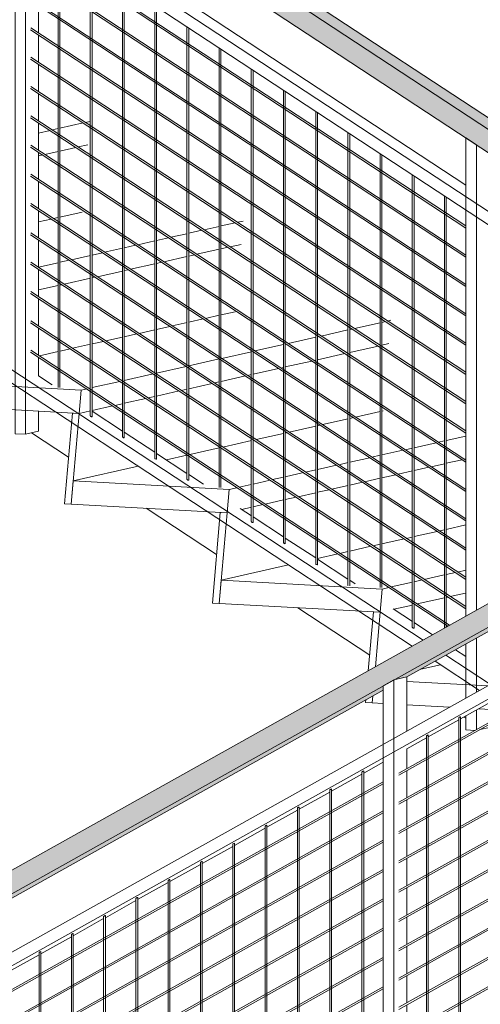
# Model space of a CAD drawing. Header units: millimetres. Extents: x -35550 to -1797, y -2320 to 9844.
# Tile 64 of 96: x -8444 to -7662, y -514 to 1156. Entities that reach past the tile are written whole.
import ezdxf

# ---------------------------------------------------------------- set-up
doc = ezdxf.new("R2010")
doc.units = ezdxf.units.MM
for name, color, linetype, lineweight in [('Balusters', 7, 'Continuous', 18), ('Railings', 7, 'Continuous', 18), ('Rails-2', 7, 'Continuous', 18), ('Stairs', 7, 'Continuous', 18), ('Supports', 7, 'Continuous', 18)]:
    doc.layers.add(name, color=color, linetype=linetype, lineweight=lineweight)
doc.layers.add('Rails-1', color=7, linetype='Continuous', lineweight=18, true_color=0xbd9e5e)

# ---------------------------------------------------------------- blocks, each defined once
blk = doc.blocks.new('Stair - Stairs-1786674-3D - trepikoda')
at = {"layer": 'Stairs'}
for p, q in [((27580.5, 969.4), (27590.7, 971.7)), ((27593.6, 972.3), (27633.2, 981.3)), ((27636.9, 982.1), (27644.5, 983.8)), ((27557.5, 964.2), (27576.9, 968.6)), ((27620.8, 939.7), (27593.6, 933.6)), ((27620.8, 939.7), (27593.6, 933.6)), ((27641.1, 944.3), (27624.5, 940.5)), ((27641.1, 944.3), (27624.5, 940.5)), ((27564.5, 927), (27557.5, 925.4)), ((27564.5, 927), (27557.5, 925.4)), ((27590.7, 932.9), (27568.2, 927.8)), ((27590.7, 932.9), (27568.2, 927.8)), ((27590.8, 820.9), (27582.5, 819)), ((27631.1, 830), (27593.6, 821.5)), ((27578.9, 818.2), (27557.5, 813.4)), ((27838.4, 800), (27863.9, 805.7)), ((27867, 806.5), (27891, 811.9)), ((27894.7, 812.7), (27904.4, 814.9)), ((27757.5, 781.8), (27777.9, 786.4)), ((27782.1, 787.3), (27809.2, 793.4)), ((27812.1, 794.1), (27834.7, 799.2)), ((27669.4, 761.9), (27699.9, 768.8)), ((27702.9, 769.5), (27722, 773.8)), ((27725.8, 774.6), (27754.6, 781.1)), ((27878.6, 770.3), (27867, 767.7)), ((27878.6, 770.3), (27867, 767.7)), ((27901, 775.3), (27882.4, 771.1)), ((27901, 775.3), (27882.4, 771.1)), ((27613.1, 749.2), (27645.4, 756.5)), ((27648.2, 757.1), (27665.8, 761.1)), ((27809.2, 754.6), (27769.7, 745.7)), ((27809.2, 754.6), (27769.7, 745.7)), ((27822.3, 757.6), (27812.1, 755.3)), ((27822.3, 757.6), (27812.1, 755.3)), ((27863.9, 767), (27826.1, 758.4)), ((27863.9, 767), (27826.1, 758.4)), ((27557.5, 736.7), (27590.7, 744.2)), ((27593.6, 744.8), (27609.5, 748.4)), ((27754.6, 742.3), (27713.4, 733.1)), ((27754.6, 742.3), (27713.4, 733.1)), ((27766, 744.9), (27757.5, 743)), ((27766, 744.9), (27757.5, 743)), ((27653.4, 719.5), (27648.2, 718.4)), ((27653.4, 719.5), (27648.2, 718.4)), ((27700, 730), (27657.1, 720.4)), ((27700, 730), (27657.1, 720.4)), ((27709.7, 732.2), (27702.9, 730.7)), ((27709.7, 732.2), (27702.9, 730.7)), ((27590.7, 705.4), (27557.5, 697.9)), ((27590.7, 705.4), (27557.5, 697.9)), ((27597.1, 706.8), (27593.6, 706.1)), ((27597.1, 706.8), (27593.6, 706.1)), ((27645.4, 717.7), (27600.8, 707.7)), ((27645.4, 717.7), (27600.8, 707.7)), ((27864, 655), (27840.4, 649.6)), ((27891, 661), (27867, 655.6)), ((27780.3, 636.1), (27757.5, 631)), ((27809.3, 642.6), (27784.1, 636.9)), ((27836.6, 648.8), (27812.1, 643.3)), ((28093.3, 632.5), (28137.1, 642.3)), ((28139.9, 643), (28146, 644.3)), ((28149.7, 645.2), (28155.4, 646.5)), ((27724, 623.4), (27702.9, 618.6)), ((27754.7, 630.3), (27727.8, 624.3)), ((28030.7, 618.4), (28033.4, 619)), ((28037, 619.8), (28082.4, 630)), ((28085.4, 630.7), (28089.7, 631.6)), ((27645.3, 605.7), (27615.1, 598.9)), ((27667.8, 610.7), (27648.2, 606.3)), ((27700, 618), (27671.4, 611.6)), ((27924.5, 594.4), (27973.1, 605.4)), ((27976.1, 606), (27977.1, 606.3)), ((27980.7, 607.1), (28027.8, 617.7)), ((28133.7, 602.8), (28085.4, 591.9)), ((28133.7, 602.8), (28085.4, 591.9)), ((28151.9, 606.9), (28140, 604.2)), ((28151.9, 606.9), (28140, 604.2)), ((27590.7, 593.4), (27558.8, 586.2)), ((27611.5, 598), (27593.6, 594)), ((27868.2, 581.7), (27918.6, 593.1)), ((28077.3, 590.1), (28030.7, 579.6)), ((28077.3, 590.1), (28030.7, 579.6)), ((28082.4, 591.2), (28081, 590.9)), ((28082.4, 591.2), (28081, 590.9)), ((27757.5, 556.8), (27808.1, 568.2)), ((27812.1, 569.1), (27864, 580.8)), ((28021, 577.4), (27976.1, 567.3)), ((28021, 577.4), (27976.1, 567.3)), ((28027.8, 578.9), (28024.7, 578.2)), ((28027.8, 578.9), (28024.7, 578.2)), ((27702.9, 544.5), (27751.8, 555.5)), ((27908.4, 552), (27867, 542.7)), ((27908.4, 552), (27867, 542.7)), ((27918.6, 554.3), (27912.1, 552.8)), ((27918.6, 554.3), (27912.1, 552.8)), ((27964.7, 564.7), (27921.4, 554.9)), ((27964.7, 564.7), (27921.4, 554.9)), ((27973.3, 566.6), (27968.3, 565.5)), ((27973.3, 566.6), (27968.3, 565.5)), ((27365.3, 542.6), (27629.7, 528)), ((27648.2, 532.2), (27695.4, 542.8)), ((27699.2, 543.6), (27700, 543.8)), ((27852, 539.3), (27812.1, 530.3)), ((27852, 539.3), (27812.1, 530.3)), ((27863.9, 542), (27855.8, 540.2)), ((27863.9, 542), (27855.8, 540.2)), ((27626.3, 488.4), (27629.7, 528)), ((27629.7, 528), (27640.1, 530.3)), ((27642.9, 530.9), (27645.3, 531.5)), ((27795.7, 526.6), (27757.5, 518)), ((27795.7, 526.6), (27757.5, 518)), ((27809.3, 529.7), (27799.5, 527.5)), ((27809.3, 529.7), (27799.5, 527.5)), ((27626.3, 488.4), (27361.9, 503)), ((27683.1, 501.2), (27648.2, 493.4)), ((27683.1, 501.2), (27648.2, 493.4)), ((27700, 505), (27686.8, 502.1)), ((27700, 505), (27686.8, 502.1)), ((27739.4, 513.9), (27702.9, 505.7)), ((27739.4, 513.9), (27702.9, 505.7)), ((27754.6, 517.4), (27743.1, 514.8)), ((27754.6, 517.4), (27743.1, 514.8)), ((27614.8, 489.1), (27601.4, 335.2)), ((27612.8, 334.6), (27626.3, 488.4)), ((27626.3, 488.4), (27614.8, 489.1)), ((27645.3, 492.7), (27626.3, 488.4)), ((27645.3, 492.7), (27626.3, 488.4)), ((28137.1, 491.5), (28095.3, 482.1)), ((28142, 492.6), (28140, 492.2)), ((28035.4, 468.6), (28030.7, 467.5)), ((28082.5, 479.2), (28039, 469.4)), ((28091.7, 481.3), (28085.4, 479.9)), ((27973.2, 454.6), (27926.5, 444)), ((27979, 455.9), (27976.1, 455.2)), ((28027.9, 466.9), (27982.7, 456.7)), ((27918.6, 442.3), (27870.1, 431.4)), ((27922.7, 443.2), (27921.4, 442.9)), ((28194.6, 430.3), (28232.1, 438.7)), ((28235.8, 439.6), (28246.3, 442)), ((28249.3, 442.6), (28282.4, 450.1)), ((27809.2, 417.6), (27774.2, 409.7)), ((27863.9, 429.9), (27813.8, 418.7)), ((28140, 418), (28175.8, 426.1)), ((28179.4, 426.9), (28191.8, 429.7)), ((28066.8, 401.5), (28082.5, 405)), ((28085.4, 405.7), (28119.4, 413.4)), ((28123.1, 414.2), (28137.2, 417.4)), ((28246.5, 403.2), (28223.8, 398.1)), ((28246.5, 403.2), (28223.8, 398.1)), ((28276, 409.9), (28249.3, 403.8)), ((28276, 409.9), (28249.3, 403.8)), ((28282.4, 411.3), (28279.7, 410.7)), ((28282.4, 411.3), (28279.7, 410.7)), ((27726.4, 399), (27616.3, 374.1)), ((27976.1, 381), (28006.8, 388)), ((28010.4, 388.8), (28027.8, 392.7)), ((28030.7, 393.4), (28063.1, 400.7)), ((28163.4, 384.5), (28140, 379.2)), ((28163.4, 384.5), (28140, 379.2)), ((28191.8, 390.9), (28167.5, 385.4)), ((28191.8, 390.9), (28167.5, 385.4)), ((28219.7, 397.2), (28194.6, 391.5)), ((28219.7, 397.2), (28194.6, 391.5)), ((27616.3, 374.1), (27612.8, 334.6)), ((27616.3, 374.1), (27880.7, 359.6)), ((27897.9, 363.4), (27918, 368)), ((27921.4, 368.7), (27950.5, 375.3)), ((27954.1, 376.1), (27973.2, 380.4)), ((28107.1, 371.8), (28085.4, 366.9)), ((28107.1, 371.8), (28085.4, 366.9)), ((28137.1, 378.6), (28110.7, 372.6)), ((28137.1, 378.6), (28110.7, 372.6)), ((27877.2, 320), (27880.7, 359.6)), ((27880.7, 359.6), (27893.9, 362.5)), ((28027.8, 353.9), (27998.1, 347.2)), ((28027.8, 353.9), (27998.1, 347.2)), ((28050.8, 359.1), (28030.7, 354.6)), ((28050.8, 359.1), (28030.7, 354.6)), ((28082.5, 366.3), (28054.4, 359.9)), ((28082.5, 366.3), (28054.4, 359.9)), ((27601.4, 335.2), (27612.8, 334.6)), ((27877.2, 320), (27612.8, 334.6)), ((27973.2, 341.6), (27941.9, 334.6)), ((27973.2, 341.6), (27941.9, 334.6)), ((27994.4, 346.4), (27976.1, 342.3)), ((27994.4, 346.4), (27976.1, 342.3)), ((27865.8, 320.6), (27852.4, 166.8)), ((27863.8, 166.2), (27877.2, 320)), ((27877.2, 320), (27865.8, 320.6)), ((27918.5, 329.3), (27902.3, 325.6)), ((27918.5, 329.3), (27902.3, 325.6)), ((27938.1, 333.7), (27921.4, 330)), ((27938.1, 333.7), (27921.4, 330)), ((28234.1, 288.4), (28194.6, 279.5)), ((28246.4, 291.2), (28237.7, 289.2)), ((28282.4, 299.3), (28249.3, 291.8)), ((28177.7, 275.7), (28140, 267.2)), ((28191.8, 278.8), (28181.4, 276.5)), ((28082.4, 254.2), (28068.7, 251.1)), ((28121.4, 263), (28085.4, 254.9)), ((28137.1, 266.5), (28125.1, 263.8)), ((28065.1, 250.3), (28030.7, 242.5)), ((27981.4, 231.4), (27867.3, 205.7)), ((28249.3, 215.1), (28264.7, 218.6)), ((28268.4, 219.4), (28282.4, 222.6)), ((27867.3, 205.7), (27863.8, 166.2)), ((27867.3, 205.7), (28140.6, 190.6)), ((28155.7, 194), (28191.7, 202.1)), ((28194.6, 202.8), (28208.4, 205.9)), ((28212, 206.7), (28245.9, 214.4)), ((28137.2, 151.1), (28140.6, 190.6)), ((28140.6, 190.6), (28152, 193.2)), ((28246.4, 175.7), (28199.7, 165.2)), ((28246.4, 175.7), (28199.7, 165.2)), ((28252.3, 177), (28249.3, 176.3)), ((28252.3, 177), (28249.3, 176.3)), ((28282, 183.7), (28256, 177.8)), ((28282, 183.7), (28256, 177.8)), ((27852.4, 166.8), (27863.8, 166.2)), ((28137.2, 151.1), (27863.8, 166.2)), ((28125.7, 151.7), (28117, 51.9)), ((28137.2, 151.1), (28125.7, 151.7)), ((28129.1, 58.7), (28137.2, 151.1)), ((28191.7, 163.4), (28160.1, 156.2)), ((28191.7, 163.4), (28160.1, 156.2)), ((28196, 164.3), (28194.9, 164.1)), ((28196, 164.3), (28194.9, 164.1)), ((28239.3, 62.1), (28206.1, 54.6)), ((28182.5, 33.7), (28319.7, 26.2)), ((28112.7, 2.3), (28112.3, -2.1)), ((28124.8, 9.1), (28123.7, -2.8)), ((28123.7, -2.8), (28124.8, 9.1)), ((28112.3, -2.1), (28123.7, -2.8)), ((28142.4, -3.8), (28123.7, -2.8)), ((28255, -10), (28182.5, -6)), ((28325.4, -13.9), (28304, -12.7))]:
    blk.add_line(p, q, dxfattribs=at)
at = {"layer": 'Supports'}
for p, q in [((27545.6, 455.4), (27608.3, 414.2)), ((27740.2, 327.6), (27859.6, 249.1)), ((27997.1, 158.8), (28119.3, 78.5)), ((28279.3, -26.6), (28282.4, -28.6))]:
    blk.add_line(p, q, dxfattribs=at)
blk = doc.blocks.new('Railing - 3mm-V138-3D - trepikoda')
at = {"layer": 'Balusters'}
for p, q in [((28270.6, -672.4), (28270.6, -27.6)), ((28273.6, -26.2), (28273.6, -671.7))]:
    blk.add_line(p, q, dxfattribs=at)
for points in [[(28270.6, -27.7, 0), (28270.6, -27.6, 0), (28270.9, -27.4, 0), (28271.4, -27, 0)], [(28271.4, -27, 0), (28272.1, -26.7, 0), (28272.7, -26.4, 0), (28273.3, -26.2, 0), (28273.5, -26.1, 0), (28273.6, -26.2, 0)]]:
    blk.add_polyline3d(points, dxfattribs=at)
blk = doc.blocks.new('Railing - 3mm-V139-3D - trepikoda')
at = {"layer": 'Balusters'}
for p, q in [((28215.8, -684.7), (28215.8, -58.3)), ((28218.8, -56.8), (28218.8, -684))]:
    blk.add_line(p, q, dxfattribs=at)
for points in [[(28215.8, -58.3, 0), (28215.8, -58.2, 0), (28216.1, -58, 0), (28216.6, -57.7, 0)], [(28216.6, -57.7, 0), (28217.3, -57.4, 0), (28217.9, -57.1, 0), (28218.5, -56.9, 0), (28218.7, -56.8, 0), (28218.8, -56.9, 0)]]:
    blk.add_polyline3d(points, dxfattribs=at)
blk = doc.blocks.new('Railing - 20x50mm-V140-3D - trepikoda')
at = {"layer": 'Balusters'}
for p, q in [((28142.4, 26.4), (28160.4, 36.4)), ((28160.4, 36.4), (28182.5, 41.4)), ((28160.4, -782.2), (28160.4, 36.4)), ((28182.5, -50.6), (28182.5, 41.4)), ((28142.4, 26.4), (28142.4, -786.2)), ((28182.5, -114), (28182.5, -80.7)), ((28182.5, -163.7), (28182.5, -117.1)), ((28182.5, -213.4), (28182.5, -166.8)), ((28182.5, -263.1), (28182.5, -216.5)), ((28182.5, -312.8), (28182.5, -266.2)), ((28182.5, -362.4), (28182.5, -315.9)), ((28182.5, -412.1), (28182.5, -365.6)), ((28182.5, -461.8), (28182.5, -415.2)), ((28182.5, -511.5), (28182.5, -464.9)), ((28182.5, -561.2), (28182.5, -514.6)), ((28182.5, -610.9), (28182.5, -564.3)), ((28182.5, -660.6), (28182.5, -614)), ((28182.5, -691.6), (28182.5, -663.7))]:
    blk.add_line(p, q, dxfattribs=at)
blk = doc.blocks.new('Railing - 3mm-V141-3D - trepikoda')
at = {"layer": 'Balusters'}
for p, q in [((28106.2, -794.2), (28106.2, -119.6)), ((28109.2, -118.1), (28109.2, -793.7))]:
    blk.add_line(p, q, dxfattribs=at)
for points in [[(28106.2, -119.6, 0), (28106.2, -119.5, 0), (28106.5, -119.3, 0), (28107, -119, 0)], [(28107, -119, 0), (28107.7, -118.7, 0), (28108.3, -118.4, 0), (28108.9, -118.2, 0), (28109.1, -118.1, 0), (28109.2, -118.2, 0)]]:
    blk.add_polyline3d(points, dxfattribs=at)
blk = doc.blocks.new('Railing - 3mm-V142-3D - trepikoda')
at = {"layer": 'Balusters'}
for p, q in [((28051.4, -806.7), (28051.4, -150.3)), ((28054.4, -148.8), (28054.4, -806.1))]:
    blk.add_line(p, q, dxfattribs=at)
for points in [[(28051.4, -150.3, 0), (28051.4, -150.2, 0), (28051.7, -150, 0), (28052.2, -149.7, 0)], [(28052.2, -149.7, 0), (28052.9, -149.3, 0), (28053.5, -149, 0), (28054.1, -148.8, 0), (28054.3, -148.7, 0), (28054.4, -148.8, 0)]]:
    blk.add_polyline3d(points, dxfattribs=at)
blk = doc.blocks.new('Railing - 3mm-V143-3D - trepikoda')
at = {"layer": 'Balusters'}
for p, q in [((27996.6, -819.1), (27996.6, -180.9)), ((27999.6, -179.4), (27999.6, -817.9))]:
    blk.add_line(p, q, dxfattribs=at)
for points in [[(27996.6, -180.9, 0), (27996.6, -180.8, 0), (27996.9, -180.6, 0), (27997.4, -180.3, 0)], [(27997.4, -180.3, 0), (27998.1, -180, 0), (27998.7, -179.7, 0), (27999.3, -179.5, 0), (27999.5, -179.4, 0), (27999.6, -179.5, 0)]]:
    blk.add_polyline3d(points, dxfattribs=at)
blk = doc.blocks.new('Railing - 3mm-V144-3D - trepikoda')
at = {"layer": 'Balusters'}
for p, q in [((27941.8, -831.4), (27941.8, -211.6)), ((27944.8, -210.1), (27944.8, -830.8))]:
    blk.add_line(p, q, dxfattribs=at)
for points in [[(27941.8, -211.6, 0), (27941.8, -211.5, 0), (27942.1, -211.3, 0), (27942.6, -211, 0)], [(27942.6, -211, 0), (27943.3, -210.6, 0), (27943.9, -210.3, 0), (27944.4, -210.1, 0), (27944.7, -210.1, 0), (27944.8, -210.1, 0)]]:
    blk.add_polyline3d(points, dxfattribs=at)
blk = doc.blocks.new('Railing - 3mm-V145-3D - trepikoda')
at = {"layer": 'Balusters'}
for p, q in [((27887, -928.8), (27887, -242.2)), ((27890, -240.7), (27890, -928.1))]:
    blk.add_line(p, q, dxfattribs=at)
for points in [[(27887, -242.2, 0), (27887, -242.2, 0), (27887.3, -241.9, 0), (27887.8, -241.6, 0)], [(27887.8, -241.6, 0), (27888.5, -241.3, 0), (27889.1, -241, 0), (27889.6, -240.8, 0), (27889.9, -240.7, 0), (27890, -240.8, 0)]]:
    blk.add_polyline3d(points, dxfattribs=at)
blk = doc.blocks.new('Railing - 3mm-V146-3D - trepikoda')
at = {"layer": 'Balusters'}
for p, q in [((27832.2, -941.1), (27832.2, -272.9)), ((27835.2, -271.4), (27835.2, -940.4))]:
    blk.add_line(p, q, dxfattribs=at)
for points in [[(27832.2, -272.9, 0), (27832.2, -272.8, 0), (27832.5, -272.6, 0), (27833, -272.3, 0)], [(27833, -272.3, 0), (27833.7, -271.9, 0), (27834.3, -271.6, 0), (27834.8, -271.4, 0), (27835.1, -271.4, 0), (27835.2, -271.4, 0)]]:
    blk.add_polyline3d(points, dxfattribs=at)
blk = doc.blocks.new('Railing - 3mm-V147-3D - trepikoda')
at = {"layer": 'Balusters'}
for p, q in [((27777.4, -953.5), (27777.4, -303.5)), ((27780.4, -302), (27780.4, -952.8))]:
    blk.add_line(p, q, dxfattribs=at)
for points in [[(27777.4, -303.5, 0), (27777.4, -303.5, 0), (27777.7, -303.2, 0), (27778.2, -302.9, 0)], [(27778.2, -302.9, 0), (27778.9, -302.6, 0), (27779.5, -302.3, 0), (27780, -302.1, 0), (27780.3, -302, 0), (27780.4, -302.1, 0)]]:
    blk.add_polyline3d(points, dxfattribs=at)
blk = doc.blocks.new('Railing - 3mm-V148-3D - trepikoda')
at = {"layer": 'Balusters'}
for p, q in [((27725.6, -332.7), (27725.6, -964.6)), ((27722.6, -965.8), (27722.6, -334.2))]:
    blk.add_line(p, q, dxfattribs=at)
for points in [[(27722.6, -334.2, 0), (27722.6, -334.1, 0), (27722.9, -333.9, 0), (27723.4, -333.6, 0)], [(27723.4, -333.6, 0), (27724.1, -333.2, 0), (27724.7, -332.9, 0), (27725.2, -332.7, 0), (27725.5, -332.7, 0), (27725.6, -332.8, 0)]]:
    blk.add_polyline3d(points, dxfattribs=at)
blk = doc.blocks.new('Railing - 3mm-V149-3D - trepikoda')
at = {"layer": 'Balusters'}
for p, q in [((27667.8, -978.2), (27667.8, -364.8)), ((27670.8, -363.3), (27670.8, -977.5))]:
    blk.add_line(p, q, dxfattribs=at)
for points in [[(27667.8, -364.9, 0), (27667.8, -364.8, 0), (27668.1, -364.5, 0), (27668.6, -364.2, 0)], [(27668.6, -364.2, 0), (27669.3, -363.9, 0), (27669.9, -363.6, 0), (27670.4, -363.4, 0), (27670.7, -363.3, 0), (27670.7, -363.4, 0)]]:
    blk.add_polyline3d(points, dxfattribs=at)
blk = doc.blocks.new('Railing - 3mm-V150-3D - trepikoda')
at = {"layer": 'Balusters'}
for p, q in [((27613, -1075.5), (27613, -395.5)), ((27616, -394), (27616, -1074.8))]:
    blk.add_line(p, q, dxfattribs=at)
for points in [[(27613, -395.5, 0), (27613, -395.4, 0), (27613.3, -395.2, 0), (27613.8, -394.9, 0)], [(27613.8, -394.9, 0), (27614.5, -394.5, 0), (27615.1, -394.2, 0), (27615.6, -394, 0), (27615.9, -394, 0), (27615.9, -394.1, 0)]]:
    blk.add_polyline3d(points, dxfattribs=at)
blk = doc.blocks.new('Railing - 3mm-V151-3D - trepikoda')
at = {"layer": 'Balusters'}
for p, q in [((27558.2, -1087.8), (27558.2, -426.1)), ((27561.2, -424.7), (27561.2, -1087.2))]:
    blk.add_line(p, q, dxfattribs=at)
for points in [[(27558.2, -426.2, 0), (27558.2, -426.1, 0), (27558.5, -425.9, 0), (27559, -425.5, 0)], [(27559, -425.5, 0), (27559.7, -425.2, 0), (27560.3, -424.9, 0), (27560.8, -424.7, 0), (27561.1, -424.6, 0), (27561.1, -424.7, 0)]]:
    blk.add_polyline3d(points, dxfattribs=at)
blk = doc.blocks.new('Railing - Railing-1787228-3D - trepikoda')
at = {"layer": 'Rails-1'}
blk.add_hatch(color=256, dxfattribs=at).paths.add_polyline_path([(26617, -826.9), (28918.2, 460.3), (28918.6, 500.3), (26617, -787.2)], flags=0)
h = blk.add_hatch(color=256, dxfattribs=at)
h.paths.add_polyline_path([(26634.9, -816.9), (26657.1, -811.9), (27375.2, -410.2), (27375.2, -402.8), (26643.8, -811.9)], flags=0)
h.paths.add_polyline_path([(27393.2, -392.8), (27415.3, -387.8), (28142.4, 19), (28142.4, 26.4), (27402.1, -387.8)], flags=0)
h.paths.add_polyline_path([(28160.4, 36.4), (28182.5, 41.4), (28918.2, 452.9), (28918.2, 460.3), (28169.3, 41.4)], flags=0)
at = {"layer": 'Rails-2'}
for p, q in [((28918.6, 500.3), (26617, -787.2)), ((28918.2, 460.3), (26617, -826.9)), ((28918.2, 452.9), (28182.5, 41.4)), ((26617, -949), (28918.2, 338.2)), ((28918.2, 297.6), (28168.7, -121.6)), ((28168.8, -125), (28918.2, 294.2)), ((28918.2, 247.9), (28168.7, -171.3)), ((28168.8, -174.7), (28918.2, 244.5)), ((28918.2, 198.2), (28168.7, -221)), ((28168.8, -224.4), (28918.2, 194.8)), ((28918.2, 148.5), (28168.7, -270.7)), ((28168.8, -274), (28918.2, 145.1)), ((27393.3, -492), (28491.4, 122.2)), ((28918.2, 98.9), (28168.7, -320.4)), ((28168.8, -323.7), (28918.2, 95.4)), ((28918.2, 49.2), (28168.7, -370.1)), ((28168.8, -373.4), (28918.2, 45.7)), ((28142.4, 19), (27415.3, -387.8)), ((28918.2, -0.5), (28168.7, -419.8)), ((28168.8, -423.1), (28918.2, -4)), ((28273.5, -29.8), (28325.4, -0.8)), ((28218.7, -60.4), (28270.6, -31.4)), ((28918.2, -50.2), (28168.7, -469.5)), ((28168.8, -472.8), (28918.2, -53.6)), ((28182.5, -80.7), (28215.8, -62.1)), ((28918.2, -99.9), (28168.7, -519.1)), ((28109.1, -121.7), (28142.4, -103.1)), ((28168.8, -522.5), (28918.2, -103.3)), ((28054.3, -152.4), (28106.2, -123.4)), ((28142.4, -136.3), (27401.4, -550.8)), ((27401.6, -554.1), (28142.4, -139.7)), ((28918.2, -149.6), (28168.7, -568.8)), ((27999.5, -183.1), (28051.4, -154)), ((28168.8, -572.2), (28918.2, -153)), ((28142.4, -186), (27401.4, -600.5)), ((27401.6, -603.8), (28142.4, -189.4)), ((27944.7, -213.7), (27996.6, -184.7)), ((27889.9, -244.4), (27941.8, -215.3)), ((28142.4, -235.7), (27401.4, -650.2)), ((27401.6, -653.5), (28142.4, -239.1)), ((27835.1, -275), (27887, -246)), ((27780.3, -305.7), (27832.2, -276.6)), ((28142.4, -285.4), (27401.4, -699.9)), ((27401.6, -703.2), (28142.4, -288.8)), ((27725.5, -336.3), (27777.4, -307.3)), ((28142.4, -335.1), (27401.4, -749.5)), ((27401.6, -752.9), (28142.4, -338.5)), ((27670.7, -367), (27722.6, -338)), ((27615.9, -397.6), (27667.8, -368.6)), ((28142.4, -384.7), (27401.4, -799.2)), ((27401.6, -802.6), (28142.4, -388.2)), ((27561.1, -428.3), (27613, -399.3)), ((27506.3, -458.9), (27558.2, -429.9)), ((28142.4, -434.4), (27401.4, -848.9)), ((27401.6, -852.3), (28142.4, -437.9)), ((28142.4, -484.1), (27401.4, -898.6)), ((27401.6, -902), (28142.4, -487.6))]:
    blk.add_line(p, q, dxfattribs=at)
for name in ['Railing - 20x50mm-V140-3D - trepikoda', 'Railing - 3mm-V138-3D - trepikoda', 'Railing - 3mm-V139-3D - trepikoda', 'Railing - 3mm-V141-3D - trepikoda', 'Railing - 3mm-V142-3D - trepikoda', 'Railing - 3mm-V143-3D - trepikoda', 'Railing - 3mm-V144-3D - trepikoda', 'Railing - 3mm-V145-3D - trepikoda', 'Railing - 3mm-V146-3D - trepikoda', 'Railing - 3mm-V147-3D - trepikoda', 'Railing - 3mm-V148-3D - trepikoda', 'Railing - 3mm-V149-3D - trepikoda', 'Railing - 3mm-V150-3D - trepikoda', 'Railing - 3mm-V151-3D - trepikoda']:
    blk.add_blockref(name, (0, 0))
blk = doc.blocks.new('Railing - 20x50mm-V220-3D - trepikoda')
at = {"layer": 'Balusters'}
for p, q in [((27557.5, 1362.2), (27557.5, 1352)), ((27517.4, 454.1), (27517.4, 1339.8)), ((27535.4, 453.1), (27535.4, 1349.6)), ((27557.5, 1309.9), (27557.5, 1282.6)), ((27557.5, 1279.4), (27557.5, 1232.9)), ((27557.5, 1229.7), (27557.5, 1183.2)), ((27557.5, 1180), (27557.5, 1133.6)), ((27557.5, 1130.3), (27557.5, 1083.9)), ((27557.5, 1080.6), (27557.5, 1034.2)), ((27557.5, 1031), (27557.5, 984.5)), ((27557.5, 981.3), (27557.5, 934.8)), ((27557.5, 931.6), (27557.5, 885.1)), ((27557.5, 881.9), (27557.5, 835.4)), ((27557.5, 832.2), (27557.5, 785.7)), ((27557.5, 782.5), (27557.5, 736.4)), ((27557.5, 732.8), (27557.5, 686.4)), ((27557.5, 683.1), (27557.5, 636.7)), ((27557.5, 633.5), (27557.5, 587)), ((27557.5, 583.8), (27557.5, 552.1)), ((27557.5, 492.2), (27557.5, 458.1)), ((27535.4, 453.1), (27517.4, 454.1)), ((27557.5, 458.1), (27535.4, 453.1))]:
    blk.add_line(p, q, dxfattribs=at)
blk = doc.blocks.new('Railing - 3mm-V221-3D - trepikoda')
at = {"layer": 'Balusters'}
for p, q in [((27590.6, 532.5), (27590.6, 1288.1)), ((27593.6, 1286.2), (27593.6, 532.5))]:
    blk.add_line(p, q, dxfattribs=at)
blk = doc.blocks.new('Railing - 3mm-2376648-3D - trepikoda')
at = {"layer": 'Balusters'}
for p, q in [((26707.4, 6645.9), (26707.4, 7413.7)), ((26710.4, 7411.8), (26710.4, 6644.4))]:
    blk.add_line(p, q, dxfattribs=at)
for points in [[(26708.3, 6645, 0), (26707.8, 6645.4, 0), (26707.5, 6645.8, 0), (26707.5, 6646, 0)], [(26710.4, 6644.6, 0), (26710.4, 6644.3, 0), (26710.1, 6644.3, 0), (26709.6, 6644.4, 0), (26708.9, 6644.6, 0), (26708.3, 6645, 0)]]:
    blk.add_polyline3d(points, dxfattribs=at)
blk = doc.blocks.new('Railing - 3mm-V222-3D - trepikoda')
at = {"layer": 'Balusters'}
for p, q in [((27863.8, 362.8), (27863.8, 1108.7)), ((27866.8, 1106.7), (27866.8, 362.8))]:
    blk.add_line(p, q, dxfattribs=at)
blk = doc.blocks.new('Railing - 3mm-V223-3D - trepikoda')
at = {"layer": 'Balusters'}
for p, q in [((28082.4, 197.3), (28082.4, 965.1)), ((28085.4, 963.1), (28085.4, 195.8))]:
    blk.add_line(p, q, dxfattribs=at)
blk.add_polyline3d([(28082.7, 196.8, 0), (28082.4, 197.1, 0), (28082.4, 197.4, 0)], dxfattribs=at)
blk = doc.blocks.new('Railing - 3mm-V224-3D - trepikoda')
at = {"layer": 'Balusters'}
for p, q in [((28137, 193.2), (28137, 929.2)), ((28140, 927.3), (28140, 193.2))]:
    blk.add_line(p, q, dxfattribs=at)
blk = doc.blocks.new('Railing - 3mm-V225-3D - trepikoda')
at = {"layer": 'Balusters'}
for p, q in [((28246.3, 124.2), (28246.3, 857.5)), ((28249.3, 855.5), (28249.3, 125.9))]:
    blk.add_line(p, q, dxfattribs=at)
blk = doc.blocks.new('Railing - 20x50mm-V226-3D - trepikoda')
at = {"layer": 'Balusters'}
for p, q in [((28282.4, 955.9), (28300.3, 944.1)), ((28282.4, 144.4), (28282.4, 955.9)), ((28300.3, 154.5), (28300.3, 944.1)), ((28322.5, 929.6), (28322.5, 849.6)), ((28322.5, 807.4), (28322.5, 780.1)), ((28322.5, 776.9), (28322.5, 730.4)), ((28322.5, 727.2), (28322.5, 680.7)), ((28322.5, 677.5), (28322.5, 631)), ((28322.5, 627.8), (28322.5, 581.4)), ((28322.5, 578.1), (28322.5, 531.7)), ((28322.5, 528.4), (28322.5, 482)), ((28322.5, 478.7), (28322.5, 432.3)), ((28322.5, 429), (28322.5, 382.6)), ((28322.5, 379.4), (28322.5, 332.9)), ((28322.5, 329.7), (28322.5, 283.2)), ((28322.5, 280), (28322.5, 233.5)), ((28322.5, 230.3), (28322.5, 183.8)), ((28322.5, 180.6), (28322.5, 166.9)), ((28322.5, 119.7), (28322.5, 84.5)), ((28300.3, 15.3), (28300.3, 107.2)), ((28282.4, 5.3), (28282.4, 97.3)), ((28322.5, 81.2), (28322.5, 49.6)), ((28300.3, -48.1), (28300.3, -14.8)), ((28322.5, -13.7), (28322.5, -35.7)), ((28282.4, -48.4), (28282.4, -24.8)), ((28298.1, -49.3), (28282.4, -48.4)), ((28322.5, -44.4), (28306.3, -48)), ((28322.5, -38.8), (28322.5, -44.4))]:
    blk.add_line(p, q, dxfattribs=at)
blk = doc.blocks.new('Railing - Railing-2320472-3D - trepikoda')
at = {"layer": 'Rails-1'}
h = blk.add_hatch(color=256, dxfattribs=at)
h.paths.add_polyline_path([(29005.9, 520.3), (29028, 525.3), (27663.6, 1421.5), (27647.5, 1412.5), (28992.3, 529.2)], flags=0)
h.paths.add_polyline_path([(27368.7, 1595.6), (27368.7, 1615.2), (27366.5, 1616.7), (27350.4, 1607.7)], flags=0)
h.paths.add_polyline_path([(27347.6, 1609.5), (27363.6, 1618.5), (27335.5, 1637), (27335.5, 1617.5), (27346, 1610.6)], flags=0)
h.paths.add_polyline_path([(27332.5, 1619.4), (27332.5, 1639), (27325.6, 1643.5), (27309.5, 1634.5), (27331.9, 1619.8)], flags=0)
h.paths.add_polyline_path([(27306.7, 1636.3), (27322.8, 1645.3), (27284.7, 1670.3), (27280.7, 1668.1), (27280.7, 1653.4), (27304.6, 1637.7)], flags=0)
h.paths.add_polyline_path([(27277.8, 1655.3), (27277.8, 1666.4), (27268.7, 1661.3)], flags=0)
h.paths.add_polyline_path([(27265.9, 1663.2), (27277.8, 1669.9), (27277.8, 1674.9), (27243.9, 1697.2), (27227.8, 1688.2), (27242.7, 1678.4)], flags=0)
h.paths.add_polyline_path([(27280.7, 1671.5), (27281.9, 1672.2), (27280.7, 1673)], flags=0)
h.paths.add_polyline_path([(27226, 1690.6), (27241.1, 1699), (27226, 1708.9), (27226, 1701.6)], flags=0)
h.paths.add_polyline_path([(27223, 1691.3), (27223, 1710.9), (27203, 1724), (27186.9, 1715), (27207.4, 1701.6)], flags=0)
h.paths.add_polyline_path([(27184.1, 1716.9), (27200.2, 1725.8), (27171.2, 1744.9), (27171.2, 1725.3)], flags=0)
h.paths.add_polyline_path([(27168.3, 1727.3), (27168.3, 1746.8), (27162.2, 1750.8), (27146.1, 1741.8), (27153.5, 1737)], flags=0)
h.paths.add_polyline_path([(27143.3, 1743.7), (27159.4, 1752.7), (27121.3, 1777.7), (27116.5, 1775), (27116.5, 1761.3)], flags=0)
h.paths.add_polyline_path([(27113.5, 1763.2), (27113.5, 1773.3), (27105.2, 1768.7)], flags=0)
h.paths.add_polyline_path([(27102.4, 1770.5), (27113.5, 1776.7), (27113.5, 1782.8), (27080.5, 1804.5), (27064.4, 1795.5), (27073.8, 1789.3)], flags=0)
h.paths.add_polyline_path([(27116.5, 1778.4), (27118.5, 1779.5), (27116.5, 1780.9)], flags=0)
h.paths.add_polyline_path([(27061.7, 1797.4), (27077.7, 1806.4), (27061.7, 1816.8)], flags=0)
h.paths.add_polyline_path([(27058.8, 1799.2), (27058.8, 1818.7), (27039.6, 1831.3), (27023.5, 1822.4)], flags=0)
h.paths.add_polyline_path([(27020.7, 1824.2), (27036.8, 1833.2), (27007, 1852.8), (27007, 1833.2)], flags=0)
h.paths.add_polyline_path([(27004, 1835.1), (27004, 1854.7), (26998.8, 1858.2), (26982.7, 1849.2)], flags=0)
h.paths.add_polyline_path([(26979.9, 1851), (26995.9, 1860), (26957.9, 1885), (26952.2, 1881.8), (26952.2, 1869.2), (26975.2, 1854.1)], flags=0)
h.paths.add_polyline_path([(26949.3, 1871.1), (26949.3, 1880.2), (26941.8, 1876)], flags=0)
h.paths.add_polyline_path([(26939, 1877.9), (26949.3, 1883.6), (26949.3, 1890.7), (26917, 1911.9), (26901, 1902.9)], flags=0)
h.paths.add_polyline_path([(26952.2, 1885.3), (26955.1, 1886.9), (26952.2, 1888.7)], flags=0)
h.paths.add_polyline_path([(26898.2, 1904.7), (26914.2, 1913.7), (26897.5, 1924.7), (26897.5, 1905.1)], flags=0)
h.paths.add_polyline_path([(26894.5, 1907.1), (26894.5, 1926.6), (26876.2, 1938.7), (26860.1, 1929.7), (26886, 1912.7)], flags=0)
h.paths.add_polyline_path([(26857.3, 1931.5), (26873.4, 1940.5), (26846.1, 1958.5), (26842.7, 1956.6), (26842.7, 1941.1)], flags=0)
h.paths.add_polyline_path([(26839.8, 1943), (26839.8, 1954.9), (26830, 1949.5)], flags=0)
h.paths.add_polyline_path([(26805.2, 1965.7), (26821.3, 1974.7), (26783.6, 1999.5), (26761.4, 1994.5), (26796.8, 1971.3)], flags=0)
h = blk.add_hatch(color=256, dxfattribs=at)
h.paths.add_polyline_path([(29047.5, 453.4), (29047.5, 482.3), (29014.7, 474.9), (29032.3, 463.4)], flags=0)
h.paths.add_polyline_path([(28961, 510.2), (29005.9, 520.3), (27647.5, 1412.5), (27614.9, 1394.3), (28940.8, 523.5)], flags=0)
h.paths.add_polyline_path([(27359.1, 1562.3), (27368.7, 1564.5), (27368.7, 1568.2), (27358.7, 1562.6)], flags=0)
h.paths.add_polyline_path([(27355.9, 1564.5), (27368.7, 1571.6), (27368.7, 1595.6), (27350.4, 1607.7), (27335.5, 1599.3), (27335.5, 1577.9)], flags=0)
h.paths.add_polyline_path([(27332.5, 1579.8), (27332.5, 1597.7), (27317.8, 1589.5), (27331.9, 1580.2)], flags=0)
h.paths.add_polyline_path([(27315, 1591.3), (27332.5, 1601.1), (27332.5, 1619.4), (27309.5, 1634.5), (27280.7, 1618.4), (27280.8, 1613.8)], flags=0)
h.paths.add_polyline_path([(27335.5, 1602.7), (27347.6, 1609.5), (27335.5, 1617.5), (27335.5, 1613.8)], flags=0)
h.paths.add_polyline_path([(27277.8, 1615.8), (27277.8, 1616.8), (27277, 1616.3)], flags=0)
h.paths.add_polyline_path([(27274.2, 1618.1), (27277.8, 1620.2), (27277.8, 1655.3), (27268.7, 1661.3), (27236.1, 1643.1), (27242.7, 1638.8)], flags=0)
h.paths.add_polyline_path([(27280.7, 1621.8), (27306.7, 1636.3), (27280.7, 1653.4)], flags=0)
h.paths.add_polyline_path([(27233.3, 1645), (27265.9, 1663.2), (27227.8, 1688.2), (27226, 1687.1), (27226, 1649.8)], flags=0)
h.paths.add_polyline_path([(27223, 1651.7), (27223, 1685.5), (27195.3, 1670)], flags=0)
h.paths.add_polyline_path([(27192.5, 1671.8), (27223, 1688.9), (27223, 1691.3), (27186.9, 1715), (27171.2, 1706.2), (27171.2, 1685.8)], flags=0)
h.paths.add_polyline_path([(27168.3, 1687.7), (27168.3, 1704.6), (27154.4, 1696.8)], flags=0)
h.paths.add_polyline_path([(27151.6, 1698.7), (27168.3, 1708), (27168.3, 1727.3), (27146.1, 1741.8), (27116.5, 1725.3), (27116.5, 1721.7), (27147.2, 1701.6)], flags=0)
h.paths.add_polyline_path([(27171.2, 1709.6), (27184.1, 1716.9), (27171.2, 1725.3)], flags=0)
h.paths.add_polyline_path([(27110.7, 1725.5), (27113.5, 1727), (27113.5, 1763.2), (27105.2, 1768.7), (27072.7, 1750.5)], flags=0)
h.paths.add_polyline_path([(27116.5, 1728.7), (27143.3, 1743.7), (27116.5, 1761.3)], flags=0)
h.paths.add_polyline_path([(27069.9, 1752.3), (27102.4, 1770.5), (27064.3, 1795.5), (27061.7, 1794), (27061.7, 1757.7), (27064.3, 1756)], flags=0)
h.paths.add_polyline_path([(27058.8, 1759.6), (27058.8, 1792.4), (27031.8, 1777.3)], flags=0)
h.paths.add_polyline_path([(27029, 1779.2), (27058.8, 1795.8), (27058.8, 1799.2), (27023.5, 1822.4), (27007, 1813.1), (27007, 1793.6), (27013.6, 1789.3)], flags=0)
h.paths.add_polyline_path([(27004, 1795.6), (27004, 1811.5), (26991, 1804.1)], flags=0)
h.paths.add_polyline_path([(26988.2, 1806), (27004, 1814.9), (27004, 1835.1), (26982.7, 1849.2), (26952.2, 1832.2), (26952.2, 1829.6), (26975.2, 1814.5)], flags=0)
h.paths.add_polyline_path([(27007, 1816.5), (27020.7, 1824.2), (27007, 1833.2)], flags=0)
h.paths.add_polyline_path([(26947.3, 1832.8), (26949.3, 1833.9), (26949.3, 1871.1), (26941.8, 1876), (26909.3, 1857.8)], flags=0)
h.paths.add_polyline_path([(26952.2, 1835.6), (26979.9, 1851), (26952.2, 1869.2)], flags=0)
h.paths.add_polyline_path([(26906.5, 1859.7), (26939, 1877.9), (26901, 1902.9), (26897.5, 1900.9), (26897.5, 1865.6)], flags=0)
h.paths.add_polyline_path([(26894.5, 1867.5), (26894.5, 1899.3), (26868.4, 1884.7), (26886, 1873.1)], flags=0)
h.paths.add_polyline_path([(26865.6, 1886.5), (26894.5, 1902.7), (26894.5, 1907.1), (26860.1, 1929.7), (26842.7, 1920), (26842.7, 1901.5)], flags=0)
h.paths.add_polyline_path([(26839.8, 1903.5), (26839.8, 1918.3), (26827.6, 1911.5)], flags=0)
h.paths.add_polyline_path([(26897.5, 1904.3), (26898.2, 1904.7), (26897.5, 1905.1)], flags=0)
h.paths.add_polyline_path([(26824.8, 1913.3), (26839.8, 1921.7), (26839.8, 1943), (26830, 1949.5), (26797.5, 1931.3)], flags=0)
h.paths.add_polyline_path([(26842.7, 1923.4), (26857.3, 1931.5), (26842.7, 1941.1)], flags=0)
h.paths.add_polyline_path([(26772.7, 1947.5), (26805.2, 1965.7), (26761.4, 1994.5), (26761.4, 1954.9)], flags=0)
at = {"layer": 'Rails-2'}
for p, q in [((27663.6, 1421.5), (29028, 525.3)), ((29005.9, 520.3), (27647.5, 1412.5)), ((27614.9, 1394.3), (28961, 510.2)), ((27514.5, 1338.1), (28849.2, 461.5)), ((28867.8, 471.9), (27533.1, 1348.5)), ((27557.5, 1352), (28282.4, 875.9)), ((27543.6, 1288.3), (28282.4, 803)), ((28282.4, 806.6), (27544.1, 1291.6)), ((27543.6, 1238.6), (28282.4, 753.3)), ((28282.4, 756.9), (27544.1, 1241.9)), ((27543.6, 1188.9), (28282.4, 703.6)), ((28282.4, 707.2), (27544.1, 1192.2)), ((27543.6, 1139.2), (28282.4, 654)), ((28282.4, 657.5), (27544.1, 1142.5)), ((27543.6, 1089.5), (28282.4, 604.3)), ((28282.4, 607.9), (27544.1, 1092.8)), ((27543.6, 1039.8), (28282.4, 554.6)), ((28282.4, 558.2), (27544.1, 1043.1)), ((27543.6, 990.1), (28282.4, 504.9)), ((28282.4, 508.5), (27544.1, 993.4)), ((26856.7, 970.2), (28191.4, 93.5)), ((28210, 103.9), (26875.3, 980.6)), ((27543.6, 940.4), (28282.4, 455.2)), ((28282.4, 458.8), (27544.1, 943.7)), ((27543.6, 890.8), (28282.4, 405.5)), ((28282.4, 409.1), (27544.1, 894.1)), ((27543.6, 841.1), (28282.4, 355.8)), ((28282.4, 359.4), (27544.1, 844.4)), ((27543.6, 791.4), (28282.4, 306.1)), ((28282.4, 309.7), (27544.1, 794.7)), ((27543.6, 741.7), (28282.4, 256.5)), ((28282.4, 260), (27544.1, 745)), ((27543.6, 692), (28282.4, 206.8)), ((28282.4, 210.4), (27544.1, 695.3)), ((27543.6, 642.3), (28282.4, 157.1)), ((28282.4, 160.7), (27544.1, 645.6)), ((27543.6, 592.6), (28252, 127.4)), ((28254.9, 129), (27544.1, 595.9)), ((27557.5, 552.1), (27580.6, 536.9)), ((27648.4, 492.4), (27699.9, 458.5)), ((27702.9, 456.6), (27754.6, 422.6)), ((27757.5, 420.7), (27809.2, 386.7)), ((27812.1, 384.8), (27837.5, 368.2)), ((27899.6, 327.4), (27918.5, 315)), ((27921.4, 313), (27973.2, 279.1)), ((27976.1, 277.1), (28027.8, 243.2)), ((28030.7, 241.3), (28082.4, 207.3)), ((28085.4, 205.4), (28094.4, 199.4)), ((28159.4, 156.7), (28191.7, 135.5)), ((28194.6, 133.6), (28226.1, 112.9)), ((28264.9, 87.5), (28282.4, 75.9)), ((28230.2, 68.1), (28305.8, 18.4)), ((28324.4, 28.8), (28248.8, 78.5))]:
    blk.add_line(p, q, dxfattribs=at)
for name, p in [('Railing - 20x50mm-V220-3D - trepikoda', (0, 0)), ('Railing - 3mm-V221-3D - trepikoda', (0, 0)), ('Railing - 3mm-2376648-3D - trepikoda', (937.8, -6161.5)), ('Railing - 3mm-2376648-3D - trepikoda', (992.5, -6197.4)), ('Railing - 3mm-2376648-3D - trepikoda', (1047.1, -6233.3)), ('Railing - 3mm-2376648-3D - trepikoda', (1101.7, -6269.2)), ('Railing - 3mm-V222-3D - trepikoda', (0, 0)), ('Railing - 3mm-2376648-3D - trepikoda', (1211, -6340.9)), ('Railing - 3mm-2376648-3D - trepikoda', (1265.7, -6376.8)), ('Railing - 3mm-2376648-3D - trepikoda', (1320.3, -6412.7)), ('Railing - 3mm-V223-3D - trepikoda', (0, 0)), ('Railing - 20x50mm-V226-3D - trepikoda', (0, 0)), ('Railing - 3mm-V224-3D - trepikoda', (0, 0)), ('Railing - 3mm-2376648-3D - trepikoda', (1484.2, -6520.4)), ('Railing - 3mm-V225-3D - trepikoda', (0, 0))]:
    blk.add_blockref(name, p)

msp = doc.modelspace()

# ---------------------------------------------------------------- block references
at = {"layer": 'Railings'}
for name in ['Railing - Railing-2320472-3D - trepikoda', 'Railing - Railing-1787228-3D - trepikoda']:
    msp.add_blockref(name, (-35969, 0), dxfattribs=at)
at = {"layer": 'Stairs'}
msp.add_blockref('Stair - Stairs-1786674-3D - trepikoda', (-35969, 0), dxfattribs=at)

doc.saveas('drawing.dxf')
